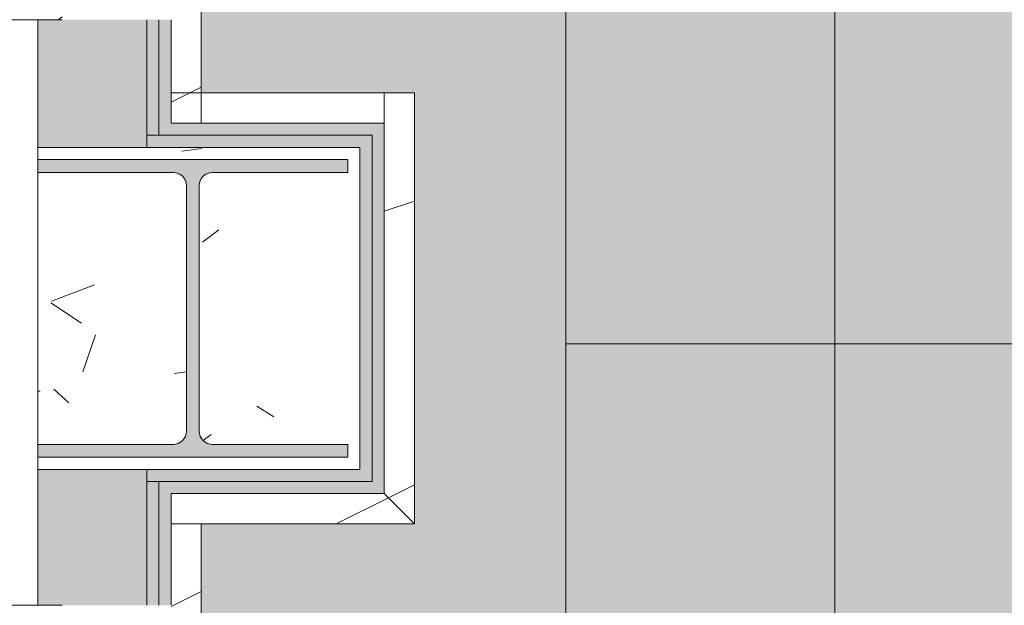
# Model space of a CAD drawing. Header units: millimetres. Extents: x 5980700 to 6194397, y -12939 to 2351883.
# Tile 7 of 124: x 6023878 to 6024691, y -5262 to -4778. Entities that reach past the tile are written whole.
import ezdxf

# ---------------------------------------------------------------- set-up
doc = ezdxf.new("R2010")
doc.units = ezdxf.units.MM
for name, color, linetype, lineweight in [('A-FLOR', 192, 'Continuous', 18), ('A-FLOR-PATT', 8, 'Continuous', 18), ('A-GLAZ', 151, 'Continuous', 9), ('A-GLAZ-SILL', 1, 'Continuous', 9), ('A-WALL', 113, 'Continuous', 18), ('A-WALL-PATT', 111, 'Continuous', 25), ('S-COLS', 52, 'Continuous', 9)]:
    doc.layers.add(name, color=color, linetype=linetype, lineweight=lineweight)
pattern_1 = [(216.87, (166.6, 416.5), (1249.498511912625, 833.0022321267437), [208.25, -1874.25]), (206.565, (416.5, 291.55), (-416.4997849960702, -416.4999353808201), [465.661, -465.661]), (198.435, (416.5, 83.3), (-832.9995359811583, -416.5008561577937), [263.4179999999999, -1053.671])]

# ---------------------------------------------------------------- blocks, each defined once
blk = doc.blocks.new('CC_PEITORIL - PEITORIL-3910252-PLANTA DE CAIMENTO DE PISOS - TÉRREO')
at = {"layer": 'A-GLAZ-SILL', "lineweight": 5}
h = blk.add_hatch(dxfattribs=at)
h.set_pattern_fill('FP_48', color=256, style=0, pattern_type=2)
h.set_pattern_definition([(90, (-6612.079000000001, 16549.116), (-101.6, 406.4), [33.528, -271.272, 33.528, -271.272, -1625.6]), (90, (-6612.079000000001, 16549.116), (-101.6, 406.4), [-609.6, 33.528, -576.072, 33.528, -271.272, -711.2]), (90, (-6612.079000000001, 16549.116), (-101.6, 406.4), [-1524, 33.528, -169.672, 33.528, -474.472]), (210, (-6662.879, 16701.516), (-301.1527240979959, -291.1881810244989), [33.528, -271.272, 33.528, -1896.872]), (210, (-6662.879, 16701.516), (-301.1527240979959, -291.1881810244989), [-338.328, -271.272, 33.528, -576.072, -1016]), (210, (-6662.879, 16701.516), (-301.1527240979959, -291.1881810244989), [-1219.2, 33.528, -271.272, 33.528, -677.672]), (210, (-6662.879, 16701.516), (-301.1527240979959, -291.1881810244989), [-1557.528, -169.672, 33.528, -474.472]), (329.9999999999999, (-6866.079000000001, 16752.316), (402.7527240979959, -115.211818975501), [33.528, -271.272, 33.528, -1896.872]), (329.9999999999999, (-6866.079000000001, 16752.316), (402.7527240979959, -115.211818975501), [-338.328, -271.272, 33.528, -576.072, -1016]), (329.9999999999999, (-6866.079000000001, 16752.316), (402.7527240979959, -115.211818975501), [-1219.2, 33.528, -271.272, 33.528, -677.672]), (329.9999999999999, (-6866.079000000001, 16752.316), (402.7527240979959, -115.211818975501), [-1557.528, -169.672, 33.528, -474.472])])
h.paths.add_polyline_path([(1374.999999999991, -100.9916647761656), (1374.999999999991, -77.50000000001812), (1349.999999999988, -77.5000000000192), (1349.999999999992, -12.50000000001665), (-1349.999999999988, -12.50000000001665), (-1349.999999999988, -77.50000000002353), (-1374.999999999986, -77.50000000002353), (-1374.999999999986, -100.991664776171), (1349.999999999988, -100.9916647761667)])
h = blk.add_hatch(dxfattribs=at)
h.set_pattern_fill('FP_49', color=256, style=0, pattern_type=2)
h.set_pattern_definition([(306.87, (-8199.579, 17184.116), (-3175.008507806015, 4762.494328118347), [793.75, -7143.75]), (296.565, (-7723.329000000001, 18136.616), (1587.499067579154, -1587.501456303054), [1774.879, -1774.879]), (288.435, (-6929.579000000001, 18136.616), (1587.50290376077, -3174.997452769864), [1004.024, -4016.092])])
h.paths.add_polyline_path([(1374.999999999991, -100.9916647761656), (1374.999999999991, -77.50000000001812), (1349.999999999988, -77.5000000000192), (1349.999999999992, -12.50000000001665), (-1349.999999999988, -12.50000000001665), (-1349.999999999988, -77.50000000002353), (-1374.999999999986, -77.50000000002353), (-1374.999999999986, -100.991664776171), (1349.999999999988, -100.9916647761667)])
blk = doc.blocks.new('CC_PEITORIL - PEITORIL-3910250-PLANTA DE CAIMENTO DE PISOS - TÉRREO')
at = {"layer": 'A-GLAZ-SILL', "lineweight": 5}
h = blk.add_hatch(dxfattribs=at)
h.set_pattern_fill('FP_51', color=256, style=0, pattern_type=2)
h.set_pattern_definition([(270, (3428.341, -16549.116), (101.6, -406.4), [33.528, -271.272, 33.528, -1896.872]), (270, (3428.341, -16549.116), (101.6, -406.4), [-338.328, -271.272, 33.528, -576.072, -1016]), (270, (3428.341, -16549.116), (101.6, -406.4), [-1219.2, 33.528, -271.272, 33.528, -677.672]), (270, (3428.341, -16549.116), (101.6, -406.4), [-1557.528, -169.672, 33.528, -474.472]), (29.99999999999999, (3479.141, -16701.516), (301.1527240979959, 291.1881810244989), [33.528, -271.272, 33.528, -271.272, -1625.6]), (29.99999999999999, (3479.141, -16701.516), (301.1527240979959, 291.1881810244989), [-609.6, 33.528, -576.072, 33.528, -271.272, -711.2]), (29.99999999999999, (3479.141, -16701.516), (301.1527240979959, 291.1881810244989), [-1524, 33.528, -169.672, 33.528, -474.472]), (150, (3682.341, -16752.316), (-402.7527240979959, 115.211818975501), [33.528, -271.272, 33.528, -1896.872]), (150, (3682.341, -16752.316), (-402.7527240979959, 115.211818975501), [-338.328, -271.272, 33.528, -576.072, -1016]), (150, (3682.341, -16752.316), (-402.7527240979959, 115.211818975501), [-1219.2, 33.528, -271.272, 33.528, -677.672]), (150, (3682.341, -16752.316), (-402.7527240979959, 115.211818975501), [-1557.528, -169.672, 33.528, -474.472])])
h.paths.add_polyline_path([(-1374.999999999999, 77.50000000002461), (-1350.000000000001, 77.50000000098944), (-1350.000000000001, 12.5000000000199), (1349.999999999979, 12.50000000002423), (1349.999999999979, 77.5000000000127), (1374.999999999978, 77.5000000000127), (1374.999999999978, 100.9916647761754), (-1374.999999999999, 100.991664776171)])
h = blk.add_hatch(dxfattribs=at)
h.set_pattern_fill('FP_52', color=256, style=0, pattern_type=2)
h.set_pattern_definition([(126.87, (5015.840999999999, -17184.116), (3175.008507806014, -4762.494328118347), [793.75, -7143.75]), (116.565, (4539.590999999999, -18136.616), (-1587.499067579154, 1587.501456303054), [1774.879, -1774.879]), (108.435, (3745.841, -18136.616), (-1587.502903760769, 3174.997452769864), [1004.024, -4016.092])])
h.paths.add_polyline_path([(-1374.999999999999, 77.50000000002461), (-1350.000000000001, 77.50000000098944), (-1350.000000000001, 12.5000000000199), (1349.999999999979, 12.50000000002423), (1349.999999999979, 77.5000000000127), (1374.999999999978, 77.5000000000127), (1374.999999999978, 100.9916647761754), (-1374.999999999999, 100.991664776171)])
blk = doc.blocks.new('_ARQPWR_Pilar perfil I - _TP01-V75-PLANTA DE CAIMENTO DE PISOS - TÉRREO')
at = {"layer": 'S-COLS', "lineweight": 5}
h = blk.add_hatch(color=256, dxfattribs=at)
h.paths.add_polyline_path([(-16.05000000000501, -112.2999999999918), (-16.04583271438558, -112.299467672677), (-5.346365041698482, -112.2999999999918)])
h.paths.add_polyline_path([(5.349999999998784, -122.9999999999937), (127.9999999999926, -122.9999999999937), (127.9999999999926, -112.2999999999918), (16.04999999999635, -112.2999999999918), (8.483957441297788, -109.1660425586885), (5.349999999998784, -101.5999999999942), (5.349999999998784, 101.6000000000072), (8.483957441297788, 109.1660425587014), (16.05000000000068, 112.3000000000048), (127.9999999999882, 112.3000000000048), (127.9999999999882, 123.0000000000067), (-128.0000000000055, 122.5007888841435), (-127.9963650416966, 112.3000000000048), (-16.04379473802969, 112.2974296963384), (-8.480322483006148, 109.1572669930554), (-5.350000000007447, 101.6000000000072), (-5.352570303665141, -101.6062052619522), (-8.483957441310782, -109.1660425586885), (-16.05000000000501, -112.2999999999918), (-128.0000000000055, -112.3075216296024), (-127.9661199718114, -122.9999999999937), (-5.346365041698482, -122.9999999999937)])
at = {"layer": 'S-COLS', "color": 90, "lineweight": 5}
for p, q in [((127.9999999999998, 123.0000000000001), (-128.0000000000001, 123.0000000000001)), ((-128.0000000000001, 123.0000000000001), (-128.0000000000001, 112.3000000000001)), ((127.9999999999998, 112.3000000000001), (127.9999999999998, 123.0000000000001)), ((-128.0000000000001, 112.3000000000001), (-16.05000000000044, 112.3000000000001)), ((16.04999999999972, 112.3000000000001), (127.9999999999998, 112.3000000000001)), ((-5.350000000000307, 101.6000000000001), (-5.350000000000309, -101.5999999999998)), ((5.349999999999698, -101.6), (5.349999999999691, 101.6)), ((-16.05000000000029, -112.3), (-128.0000000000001, -112.3)), ((-128.0000000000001, -112.3), (-128.0000000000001, -123)), ((127.9999999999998, -112.3), (16.04999999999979, -112.3)), ((127.9999999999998, -123), (127.9999999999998, -112.3)), ((-128.0000000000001, -123), (127.9999999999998, -123))]:
    blk.add_line(p, q, dxfattribs=at)
for centre, radius, start, end in [((-16.05000000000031, 101.6000000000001), 10.70000000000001, 3.307776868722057e-13, 90.00000000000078), ((16.04999999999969, 101.6000000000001), 10.69999999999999, 90.00000000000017, 180.0000000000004), ((-16.05000000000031, -101.6), 10.7, 270, 7.887775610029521e-13), ((16.04999999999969, -101.6), 10.70000000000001, 180.0000000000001, 270.0000000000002)]:
    blk.add_arc(centre, radius, start, end, dxfattribs=at)
blk = doc.blocks.new('FX-PNC-PILAR-TP2 - FX-PNC-PILAR-TP01-4296264-PLANTA DE CAIMENTO DE PISOS - TÉRREO')
at = {"layer": 'A-WALL-PATT', "lineweight": 5}
h = blk.add_hatch(dxfattribs=at)
h.set_pattern_fill('FP_108', color=135, style=0, pattern_type=2)
h.set_pattern_definition([(49.99999999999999, (2e-05, -3e-05), (364.3679291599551, -31.87829433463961), [38.1, -419.1]), (355, (2e-05, -3e-05), (-70.48585119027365, 382.1133031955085), [30.48, -335.28]), (100.451, (30.364, -2.657), (293.8850033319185, 350.2333756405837), [32.38, -356.18]), (46.184, (2e-05, 101.6), (542.1584806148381, -84.08582678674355), [57.15, -628.65]), (96.636, (45.18, 94.59299999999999), (474.8048986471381, 494.8554198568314), [48.57, -534.27]), (351.184, (2e-05, 101.6), (474.8101998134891, 494.8500824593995), [45.72, -502.92]), (21, (50.8, 76.2), (303.2284677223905, -204.530461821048), [38.1, -419.1]), (326, (50.8, 76.2), (123.6038908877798, 368.3760440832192), [30.48, -335.28]), (71.45100000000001, (76.069, 59.15600000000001), (426.8341253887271, 163.8427355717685), [32.38, -356.18]), (37.50000000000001, (2e-05, -3e-05), (6.176645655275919, 169.1101515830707), [16.764, -314.452, 16.764, -323.596, -336.55]), (37.50000000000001, (2e-05, -3e-05), (6.176645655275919, 169.1101515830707), [-671.576, 16.764, -319.786]), (7.499999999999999, (2e-05, -3e-05), (133.63887623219, 200.3614940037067), [16.764, -177.292, 16.764, -306.832, -128.27]), (7.499999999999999, (2e-05, -3e-05), (133.63887623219, 200.3614940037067), [-517.6519999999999, 16.764, -111.506]), (327.5, (-113.284, -3e-05), (271.1818188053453, -11.45836264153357), [16.764, -110.236, 16.764, -379.476, -525.78]), (327.5, (-113.284, -3e-05), (271.1818188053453, -11.45836264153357), [-523.24, 16.764, -509.016]), (317.5, (-164.084, -3e-05), (296.2585102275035, 50.85284694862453), [16.764, -148.336, 16.764, -246.38, -373.38]), (317.5, (-164.084, -3e-05), (296.2585102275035, 50.85284694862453), [-428.244, 16.764, -356.616])])
h.paths.add_polyline_path([(-16460.28390427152, -5149.841821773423), (-16315.61664668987, -5149.841821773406), (-16315.61664668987, -4883.841821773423), (-16581.61301173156, -4883.85187407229), (-16581.61301173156, -4893.841821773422), (-16325.61664668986, -4893.841821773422), (-16325.61664668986, -4904.541821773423), (-16437.56664668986, -4904.541821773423), (-16445.13268924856, -4907.675779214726), (-16448.26664668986, -4915.241821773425), (-16447.61758285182, -5120.008800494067), (-16445.13268924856, -5126.007864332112), (-16437.56664668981, -5129.141821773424), (-16325.61664668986, -5129.141821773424), (-16325.61664668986, -5139.841821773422), (-16581.61301173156, -5139.841821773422), (-16581.61301173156, -5149.841821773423), (-16462.25351644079, -5149.841821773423)])
h.paths.add_polyline_path([(-16543.6148292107, -5129.141821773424), (-16469.6604414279, -5129.139251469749), (-16462.10060413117, -5126.007864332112), (-16458.96664668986, -5118.441821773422), (-16459.61571052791, -4913.674843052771), (-16462.10060413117, -4907.675779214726), (-16471.6158701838, -4904.541821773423), (-16581.61301173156, -4904.541821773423), (-16581.61301173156, -5129.141821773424), (-16578.98983725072, -5129.141821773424)])
at = {"layer": 'A-WALL', "color": 130, "lineweight": 9}
for p, q in [((-16447.29821606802, -4883.841821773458), (-16581.61301173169, -4883.841821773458)), ((-16581.61301173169, -4883.841821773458), (-16581.61301173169, -4893.841821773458)), ((-16315.61664668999, -4883.841821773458), (-16447.29821606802, -4883.841821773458)), ((-16315.61664668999, -5149.841821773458), (-16315.61664668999, -4883.841821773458)), ((-16581.61301173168, -4904.541821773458), (-16581.61301173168, -5129.141821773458)), ((-16581.61301173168, -5139.841821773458), (-16581.61301173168, -5149.841821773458)), ((-16581.61301173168, -5149.841821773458), (-16460.28390427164, -5149.841821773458)), ((-16460.28390427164, -5149.841821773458), (-16315.61664668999, -5149.841821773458))]:
    blk.add_line(p, q, dxfattribs=at)
blk = doc.blocks.new('BE-PMSa-MOD-ARQ-CONEXAODOFUTURO-EX-000-R_rvt-1-PLANTA DE CAIMENTO DE PISOS - TÉRREO')
at = {"layer": 'A-FLOR-PATT', "lineweight": 5}
h = blk.add_hatch(dxfattribs=at)
h.set_pattern_fill('FP_109', color=133, style=0, pattern_type=2)
h.set_pattern_definition([(49.99999999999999, (0, 0), (182.184668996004, -15.93908553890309), [19.05, -209.55]), (355, (0, 0), (-35.24242749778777, 191.0566080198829), [15.24, -167.64]), (100.451, (15.182, -1.328), (146.9425016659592, 175.1166878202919), [16.19, -178.09]), (46.184, (0, 50.8), (271.0788941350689, -42.04327417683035), [28.575, -314.325]), (96.636, (22.59, 47.297), (237.4025071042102, 247.4272132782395), [24.285, -267.135]), (351.184, (0, 50.8), (237.404605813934, 247.4251178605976), [22.86, -251.46]), (21, (25.4, 38.1), (151.6148798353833, -102.2655185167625), [19.05, -209.55]), (326, (25.4, 38.1), (61.80235996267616, 184.1877424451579), [15.24, -167.64]), (71.45100000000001, (38.035, 29.578), (213.4170626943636, 81.92136778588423), [16.19, -178.09]), (37.50000000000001, (0, 0), (3.08832282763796, 84.55507579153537), [8.382, -157.226, 8.382, -161.798, -168.275]), (37.50000000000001, (0, 0), (3.08832282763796, 84.55507579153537), [-335.788, 8.382, -159.893]), (7.499999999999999, (0, 0), (66.81943811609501, 100.1807470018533), [8.382, -88.646, 8.382, -153.416, -64.135]), (7.499999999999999, (0, 0), (66.81943811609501, 100.1807470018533), [-258.826, 8.382, -55.753]), (327.5, (-56.642, 0), (135.5904877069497, -5.7289126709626), [8.382, -55.118, 8.382, -189.738, -262.89]), (327.5, (-56.642, 0), (135.5904877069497, -5.7289126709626), [-261.62, 8.382, -254.508]), (317.5, (-82.042, 0), (148.1288864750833, 25.42676126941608), [8.382, -74.168, 8.382, -123.19, -186.69]), (317.5, (-82.042, 0), (148.1288864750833, 25.42676126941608), [-214.122, 8.382, -178.308])])
h.paths.add_polyline_path([(-4441.627696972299, -8177.825683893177), (-4441.627696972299, -8167.82568389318), (-4451.627696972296, -8167.82568389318), (-4451.627696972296, -8177.825683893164)])
h.paths.add_polyline_path([(20075.50989163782, -8167.825683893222), (20089.3868260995, -8167.825683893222), (20089.38682609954, -5194.841794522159), (19913.38333741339, -5194.841794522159), (19913.38333741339, -4838.84179452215), (20089.38682609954, -4838.841794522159), (20089.38682609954, -2003.841794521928), (19923.3833374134, -2003.841794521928), (19923.38333741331, -1915.841005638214), (15956.88333741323, -1915.841005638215), (15956.88333741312, -2008.841794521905), (15620.88333741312, -2008.841794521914), (15620.88333741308, -1915.841005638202), (12301.88333741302, -1915.841005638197), (12301.88333741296, -2008.841794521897), (11965.88333741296, -2008.84179452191), (11965.88333741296, -1915.841005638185), (9479.379702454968, -1915.841005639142), (9479.379702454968, -1900.841005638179), (8579.379702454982, -1900.841005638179), (8579.379702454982, -2050.841005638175), (11830.88333741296, -2050.841005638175), (11830.88333741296, -2143.841794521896), (12436.88333741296, -2143.841794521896), (12436.88333741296, -2050.84100563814), (15485.88333741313, -2050.841005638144), (15485.88333741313, -2143.841794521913), (16091.88333741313, -2143.841794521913), (16091.88333741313, -2050.841005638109), (19788.3833374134, -2050.841005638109), (19788.3833374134, -2138.841794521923), (19964.38682609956, -2138.841794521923), (19964.38682609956, -4713.841794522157), (19788.3833374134, -4713.841794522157), (19788.3833374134, -5319.841794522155), (19964.38682609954, -5319.841794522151), (19964.38682609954, -8042.825683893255), (8511.785154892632, -8042.825683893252), (8511.785154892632, -4063.84179452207), (8559.379702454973, -4063.841794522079), (8559.379702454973, -3457.84179452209), (8511.785154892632, -3457.84179452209), (8511.785154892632, -2770.84100563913), (8500.374635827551, -2770.84100563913), (8500.374635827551, -2640.841005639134), (8511.785154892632, -2640.841005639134), (8511.785154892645, -2138.841794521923), (8549.379702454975, -2138.826511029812), (8549.379702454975, -1900.841005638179), (8539.379702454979, -1900.841005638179), (8539.379702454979, -1915.841005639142), (8424.379702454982, -1915.841005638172), (8424.379702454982, -2003.841794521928), (8386.785154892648, -2003.841794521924), (8386.785154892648, -3582.841794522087), (8434.379702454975, -3582.841794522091), (8434.379702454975, -3938.841794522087), (8386.78515489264, -3938.841794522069), (8386.78515489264, -8167.825683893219), (19983.39944753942, -8167.825683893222)])
h.paths.add_polyline_path([(-4451.627696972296, -8167.82568389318), (-4451.627696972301, -1915.841005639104), (-4556.62769697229, -1915.841005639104), (-4556.62769697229, -1900.841005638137), (-4566.627696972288, -1900.841005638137), (-4566.627696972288, -2740.841005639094), (-4556.627696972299, -2740.841005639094), (-4556.627696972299, -2751.841005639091), (-4536.622630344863, -2751.841005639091), (-4536.622630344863, -2640.841005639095), (-4517.622630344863, -2640.841005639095), (-4517.622630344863, -2770.841005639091), (-4556.627696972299, -2770.841005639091), (-4556.627696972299, -2780.841005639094), (-4566.627696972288, -2780.841005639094), (-4566.627696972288, -2820.841005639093), (-4576.627696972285, -2820.841005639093), (-4576.627696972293, -8042.825683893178), (-16321.61588607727, -8042.825683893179), (-16321.61588608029, -5319.841794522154), (-16145.61666258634, -5319.841794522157), (-16145.61666258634, -4713.841794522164), (-16321.61588608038, -4713.841794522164), (-16321.61588608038, -2138.841794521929), (-16145.61666258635, -2138.841794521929), (-16145.61666258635, -2050.841005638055), (-12201.61666258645, -2050.841005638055), (-12201.61666258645, -2138.841794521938), (-11585.61666258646, -2138.841794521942), (-11585.61666258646, -2050.841005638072), (-8474.116662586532, -2050.841005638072), (-8474.116662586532, -2138.841794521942), (-7858.116662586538, -2138.841794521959), (-7858.116662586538, -2050.841005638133), (-4596.627696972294, -2049.966749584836), (-4596.627696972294, -1900.841005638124), (-5496.627696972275, -1900.841005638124), (-5496.627696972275, -1915.841005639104), (-7993.116662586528, -1915.841005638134), (-7993.116662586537, -2003.841794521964), (-8339.116662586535, -2003.841794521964), (-8339.116662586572, -1915.841005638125), (-11720.6166625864, -1915.841005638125), (-11720.61666258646, -2003.841794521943), (-12066.61666258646, -2003.841794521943), (-12066.61666258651, -1915.841005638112), (-16280.61666258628, -1915.841005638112), (-16280.61666258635, -2003.84179452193), (-16446.61588608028, -2003.84179452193), (-16446.61588608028, -4838.841794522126), (-16270.61666258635, -4838.841794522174), (-16270.61666258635, -5194.841794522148), (-16446.61588608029, -5194.841794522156), (-16446.61588608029, -8167.825683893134), (-4512.987072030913, -8167.825683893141)])
h.paths.add_polyline_path([(-6183.614845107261, -327.1176804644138), (-6183.612822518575, -327.1195872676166), (-6151.433903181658, -327.1195872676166)])
h.paths.add_polyline_path([(-6183.614845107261, -1157.117680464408), (-6183.612822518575, -1157.119587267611), (-6174.673446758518, -1157.119587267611)])
h.paths.add_polyline_path([(9914.343509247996, -1770.841005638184), (10006.38515489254, -1770.841005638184), (10006.38515489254, -14.61798700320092), (9529.379702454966, -14.61798700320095), (9529.379702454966, -29.61798700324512), (9479.379702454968, -29.61798700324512), (9479.379702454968, -14.61798700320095), (8539.379702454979, -14.617987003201), (8539.379702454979, -29.61798700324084), (8489.37970245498, -28.80444696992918), (8489.37970245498, -14.617987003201), (-2271.114845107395, -14.6179870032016), (-2271.114845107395, -29.61036006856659), (-2321.114845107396, -29.61036006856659), (-2321.114845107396, -14.6179870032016), (-3061.11484510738, -14.61798700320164), (-3061.11484510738, -29.6103600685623), (-3111.114845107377, -29.61036006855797), (-3111.114845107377, -14.61798700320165), (-3280.616662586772, -14.61798700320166), (-3280.616662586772, -29.61036006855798), (-3330.616662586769, -29.61036006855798), (-3330.616662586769, -14.61798700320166), (-4070.616662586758, -14.6179870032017), (-4070.616662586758, -29.61036006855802), (-4120.616662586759, -29.61036006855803), (-4120.616662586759, -14.6179870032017), (-4506.627696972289, -14.61798700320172), (-4506.627696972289, -29.61036006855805), (-4556.62769697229, -29.61036006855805), (-4556.62769697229, -14.61798700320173), (-5496.627696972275, -14.61798700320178), (-5496.627696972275, -29.61036006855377), (-5546.627696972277, -29.61036006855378), (-5546.627696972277, -14.61798700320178), (-6183.614845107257, -14.61798700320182), (-6183.614845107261, -1770.841005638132), (-5546.627696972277, -1770.841005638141), (-5546.627696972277, -1755.841005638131), (-5496.627696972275, -1755.841005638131), (-5496.627696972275, -1770.841005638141), (-4556.62769697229, -1770.841005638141), (-4556.62769697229, -1755.841005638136), (-4506.627696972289, -1755.841005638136), (-4506.627696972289, -1770.841005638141), (-4436.616662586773, -1770.841005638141), (-4436.616662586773, -1682.841794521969), (-4120.616662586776, -1682.841794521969), (-4120.616662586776, -1770.841005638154), (-1313.614873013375, -1770.841005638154), (-1313.614873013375, -1755.841005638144), (-1243.614873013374, -1755.841005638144), (-1243.614873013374, -1770.841005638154), (-403.6148730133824, -1770.841005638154), (-403.6148730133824, -1755.841005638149), (-333.6148730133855, -1755.841005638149), (-333.6148730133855, -1770.841005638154), (748.3833374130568, -1770.841005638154), (748.3833374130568, -1755.841005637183), (818.3833374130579, -1755.841005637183), (818.3833374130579, -1770.841005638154), (1678.38333741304, -1770.841005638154), (1678.38333741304, -1620.841005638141), (-3970.61666258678, -1620.841005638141), (-3970.61666258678, -1532.841794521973), (-4586.616662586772, -1532.841794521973), (-4586.616662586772, -1620.841005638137), (-6033.61484510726, -1620.841005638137), (-6033.61484510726, -164.6179870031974), (9856.385154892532, -164.6179870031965), (9856.385154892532, -1620.841005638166), (8559.379702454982, -1620.841005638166), (8559.379702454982, -1532.841794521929), (7943.379702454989, -1532.841794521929), (7943.379702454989, -1620.841005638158), (2294.383337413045, -1620.970226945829), (2294.383337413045, -1770.841005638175), (3154.383337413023, -1770.841005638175), (3154.383337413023, -1755.841005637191), (3224.383337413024, -1755.841005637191), (3224.383337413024, -1770.841005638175), (4236.385126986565, -1770.841005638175), (4236.385126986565, -1755.841005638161), (4306.385126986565, -1755.841005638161), (4306.385126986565, -1770.841005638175), (5146.385126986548, -1770.841005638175), (5146.385126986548, -1755.841005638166), (5216.38512698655, -1755.841005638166), (5216.38512698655, -1770.841005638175), (8093.379702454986, -1770.841005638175), (8093.379702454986, -1682.841794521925), (8409.379702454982, -1682.841794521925), (8409.379702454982, -1770.841005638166), (8489.37970245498, -1770.841005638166), (8489.37970245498, -1755.841005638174), (8539.379702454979, -1755.841005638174), (8539.379702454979, -1770.841005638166), (9479.379702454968, -1770.841005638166), (9479.379702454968, -1755.841005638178), (9529.379702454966, -1755.841005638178), (9529.379702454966, -1770.841005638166), (9856.385154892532, -1770.841005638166)])
h.paths.add_polyline_path([(2264.383337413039, -1770.841005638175), (2264.383337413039, -1527.841794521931), (1708.383337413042, -1527.841794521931), (1708.383337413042, -1770.841005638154), (1718.38333741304, -1770.841005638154), (1718.38333741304, -1755.841005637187), (1788.383337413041, -1755.841005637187), (1788.383337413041, -1770.841005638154), (1833.383337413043, -1770.841005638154), (1833.383337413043, -1677.841794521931), (2139.383337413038, -1677.841794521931), (2139.383337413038, -1770.841005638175), (2184.38333741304, -1770.841005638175), (2184.38333741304, -1755.841005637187), (2254.383337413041, -1755.841005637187), (2254.383337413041, -1770.841005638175), (2259.025241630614, -1770.841005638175)])
h.paths.add_polyline_path([(16686.35582290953, -1755.841005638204), (19923.38333741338, -1755.841005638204), (19923.3833374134, -1667.841794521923), (20089.38682609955, -1667.841794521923), (20089.38682609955, 1166.15820547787), (19913.38333741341, 1166.158205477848), (19913.38333741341, 1522.158205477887), (20089.38682609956, 1522.158205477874), (20089.38682609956, 4296.158205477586), (19913.3833374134, 4296.158205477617), (19913.38333741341, 4461.658994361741), (15971.88333741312, 4461.658994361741), (15971.88333741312, 4296.158205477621), (15605.88333741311, 4296.158205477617), (15605.88333741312, 4461.658994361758), (12316.88333741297, 4461.658994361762), (12316.88333741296, 4296.158205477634), (11950.88333741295, 4296.158205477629), (11950.88333741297, 4461.658994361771), (8424.379702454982, 4461.658994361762), (8424.379702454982, 140.3820129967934), (8489.37970245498, 140.3820129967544), (8489.37970245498, 130.3820129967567), (8539.379702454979, 130.382012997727), (8539.379702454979, 115.3820129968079), (8549.379702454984, 115.3820129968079), (8549.379702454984, 955.3820129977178), (8539.379702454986, 955.3820129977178), (8539.379702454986, 966.3820129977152), (8519.374635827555, 966.382012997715), (8519.374635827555, 855.3820129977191), (8500.374635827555, 855.3820129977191), (8500.374635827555, 985.382012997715), (8539.379702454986, 985.3820129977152), (8539.379702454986, 995.3820129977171), (8549.379702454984, 995.3820129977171), (8549.379702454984, 4336.658994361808), (11825.88333741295, 4336.658994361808), (11825.88333741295, 4171.158205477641), (12441.88333741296, 4171.158205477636), (12441.88333741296, 4336.658994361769), (15480.88333741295, 4336.658994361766), (15480.88333741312, 4171.158205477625), (16096.88333741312, 4171.15820547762), (16097.48518693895, 4336.658994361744), (19788.3833374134, 4336.658994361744), (19788.38333741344, 4171.158205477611), (19964.38682609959, 4171.158205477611), (19964.38682609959, 1647.158205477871), (19788.38333741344, 1647.158205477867), (19788.38333741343, 1041.158205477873), (19964.38682609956, 1041.158205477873), (19964.38682609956, -1532.841794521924), (19788.38333741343, -1532.841794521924), (19788.38333741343, -1620.841005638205), (16091.88333741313, -1620.841005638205), (16091.88333741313, -1527.84179452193), (15485.88333741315, -1527.841794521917), (15485.88333741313, -1620.841005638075), (12436.88333741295, -1620.841005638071), (12436.88333741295, -1527.841794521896), (11830.88333741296, -1527.841794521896), (11830.88333741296, -1620.841005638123), (10286.38515489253, -1620.841005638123), (10286.38515489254, 265.3820129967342), (8579.379702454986, 265.3820129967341), (8579.379702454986, 115.3820129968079), (9479.379702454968, 115.3820129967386), (9479.379702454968, 130.3820129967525), (9509.37970245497, 130.3820129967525), (9509.37970245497, 140.3820129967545), (10161.38515489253, 140.3820129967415), (10161.38515489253, -1755.841005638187), (11965.88333741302, -1755.841005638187), (11965.88333741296, -1662.841794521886), (12301.88333741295, -1662.84179452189), (12301.88333741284, -1755.841005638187), (15620.88333741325, -1755.841005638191), (15620.88333741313, -1662.841794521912), (15956.88333741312, -1662.841794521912), (15956.88333741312, -1755.841005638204), (16417.78746090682, -1755.841005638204)])
h.paths.add_polyline_path([(-6868.469615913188, -1755.841005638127), (-6338.614845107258, -1755.841005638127), (-6338.614845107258, 140.3896399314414), (-5546.627696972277, 140.3896399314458), (-5546.627696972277, 130.3896399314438), (-5496.627696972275, 130.389639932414), (-5496.627696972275, 115.3896399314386), (-4596.627696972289, 115.3896399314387), (-4596.627696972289, 265.3896399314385), (-6463.614845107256, 265.3896399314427), (-6463.614845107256, -1620.841005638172), (-7858.116662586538, -1620.841005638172), (-7858.116662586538, -1532.841794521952), (-8474.116662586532, -1532.841794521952), (-8474.116662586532, -1620.84100563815), (-11585.61666258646, -1620.84100563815), (-11585.61666258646, -1532.841794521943), (-12201.61666258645, -1532.841794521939), (-12201.61666258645, -1620.841005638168), (-16145.61666258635, -1620.841005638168), (-16145.61666258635, -1532.841794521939), (-16321.61588608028, -1532.841794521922), (-16321.61588608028, 1041.158205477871), (-16145.61666258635, 1041.158205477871), (-16145.61666258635, 1647.158205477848), (-16321.6158860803, 1647.158205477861), (-16321.6158860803, 4171.158205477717), (-16145.61666258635, 4171.158205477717), (-16145.61666258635, 4337.158913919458), (-12201.61666258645, 4337.158913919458), (-12201.61666258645, 4171.158205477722), (-11585.61666258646, 4171.158205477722), (-11585.61666258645, 4337.158913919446), (-8474.116662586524, 4337.158913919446), (-8474.116662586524, 4171.158205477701), (-7858.116662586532, 4171.158205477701), (-7858.116662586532, 4337.158913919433), (-4576.627696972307, 4337.158913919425), (-4576.627696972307, 1035.389639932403), (-4566.627696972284, 1035.389639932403), (-4566.627696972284, 995.3896399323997), (-4556.62769697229, 995.3896399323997), (-4556.62769697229, 985.3896399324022), (-4517.622630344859, 985.3896399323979), (-4517.622630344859, 855.389639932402), (-4536.622630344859, 855.389639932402), (-4536.622630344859, 966.3896399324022), (-4556.62769697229, 966.3896399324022), (-4556.62769697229, 955.3896399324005), (-4566.627696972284, 955.3896399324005), (-4566.627696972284, 115.3896399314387), (-4556.62769697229, 115.3896399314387), (-4556.62769697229, 130.3896399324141), (-4506.627696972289, 130.3896399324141), (-4506.627696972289, 140.3896399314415), (-4451.627696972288, 140.3896399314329), (-4451.711295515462, 4461.658994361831), (-7983.116662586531, 4461.65899436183), (-7983.116662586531, 4296.158205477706), (-8349.116662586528, 4296.158205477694), (-8349.200261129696, 4461.658994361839), (-11710.61666258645, 4461.658994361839), (-11710.61666258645, 4296.158205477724), (-12076.61666258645, 4296.158205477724), (-12076.7002611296, 4461.658994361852), (-16280.61666258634, 4461.658994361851), (-16280.61666258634, 4306.158205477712), (-16446.61588608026, 4306.158205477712), (-16446.61588608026, 1512.158205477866), (-16280.61666258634, 1512.158205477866), (-16280.61666258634, 1497.158205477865), (-16270.61666258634, 1497.158205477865), (-16270.61666258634, 1166.158205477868), (-16446.61588608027, 1166.158205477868), (-16446.61588608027, -1667.841794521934), (-16280.61666258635, -1667.841794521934), (-16280.61666258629, -1755.841005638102), (-12066.61666258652, -1755.841005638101), (-12066.61666258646, -1667.841794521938), (-11720.61666258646, -1667.841794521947), (-11720.61666258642, -1755.841005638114), (-8339.116662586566, -1755.841005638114), (-8339.116662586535, -1667.841794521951), (-7993.116662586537, -1667.841794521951), (-7993.116662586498, -1755.841005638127), (-7457.340251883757, -1755.841005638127)])
h.paths.add_polyline_path([(10006.38316409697, -1157.11958726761), (10006.38515489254, -1157.117680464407), (9997.443780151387, -1157.11958726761)])
h.paths.add_polyline_path([(10006.38316409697, -327.1195872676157), (10006.38515489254, -327.1176804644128), (9997.443780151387, -327.1195872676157)])
h.paths.add_polyline_path([(7264.425647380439, 115.3820129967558), (7919.878136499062, 115.3820129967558), (7919.878136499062, 265.3820129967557), (6363.379702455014, 265.3820129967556), (6363.379702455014, 115.3820129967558)])
h.paths.add_polyline_path([(6323.379702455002, 115.3820129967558), (6333.379702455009, 115.3820129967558), (6333.379702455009, 265.3820129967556), (2116.385126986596, 265.3820129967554), (2116.385126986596, 1037.158205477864), (2296.38333741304, 1037.158205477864), (2296.38333741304, 1651.158205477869), (2116.385126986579, 1651.158205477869), (2116.385126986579, 2814.158994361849), (1966.385126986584, 2814.158994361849), (1966.385126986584, 2804.158994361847), (1981.385126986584, 2804.158994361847), (1981.385126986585, 1516.158205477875), (2161.383337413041, 1516.158205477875), (2161.383337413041, 1172.158205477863), (1981.385126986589, 1172.158205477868), (1981.385126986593, 130.382012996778), (6323.379702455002, 130.3820129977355)])
h.paths.add_polyline_path([(7949.878136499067, 115.3820129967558), (7963.379702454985, 115.3820129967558), (7963.379702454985, 130.3820129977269), (8078.379702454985, 130.3820129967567), (8078.379702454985, 296.3913006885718), (8254.379702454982, 296.4037829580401), (8254.379702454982, 1172.158205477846), (8076.38333741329, 1172.158205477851), (8076.38333741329, 1516.158205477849), (8254.379702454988, 1516.158205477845), (8254.379702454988, 4306.158205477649), (8078.383337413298, 4306.158205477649), (8078.383337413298, 4471.658994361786), (7658.883337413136, 4471.658994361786), (7658.883337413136, 4476.658994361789), (7618.883337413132, 4476.658994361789), (7618.883337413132, 4486.658994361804), (2618.883337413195, 4486.658994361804), (2618.883337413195, 4476.658994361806), (2578.8833374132, 4476.658994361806), (2578.8833374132, 4471.658994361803), (2159.383337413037, 4471.658994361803), (2159.383337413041, 4306.158205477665), (1981.385126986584, 4306.158205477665), (1981.385126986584, 3744.158994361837), (1966.385126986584, 3744.158994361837), (1966.385126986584, 2844.158994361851), (2116.385126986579, 2844.158994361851), (2116.385126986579, 4171.158205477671), (2294.38333741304, 4171.158205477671), (2294.38333741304, 4336.658994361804), (7943.383337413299, 4336.658994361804), (7943.383337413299, 4171.158205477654), (8119.379702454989, 4171.158205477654), (8119.379702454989, 1651.158205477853), (7941.383337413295, 1651.158205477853), (7941.383337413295, 1037.158205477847), (8119.379702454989, 1037.158205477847), (8119.379702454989, 431.3942088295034), (7949.878136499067, 431.3817265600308), (7949.878136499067, 130.3820129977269)])
h.paths.add_polyline_path([(1686.385126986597, 115.3820129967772), (1836.385126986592, 115.3820129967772), (1836.385126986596, 2754.15899436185), (1821.385126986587, 2754.15899436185), (1821.385126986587, 2804.158994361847), (1836.385126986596, 2804.158994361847), (1836.385126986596, 3744.158994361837), (1821.385126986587, 3744.158994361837), (1821.385126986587, 3794.158994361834), (1836.385126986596, 3794.158994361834), (1836.385126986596, 3907.158994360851), (1774.885126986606, 3907.158994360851), (1774.885126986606, 3919.658994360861), (1049.885126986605, 3919.658994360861), (1049.885126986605, 3954.658994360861), (1769.885126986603, 3954.658994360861), (1769.885126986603, 3961.658994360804), (386.3851269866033, 3961.658994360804), (386.3851269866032, 4486.658994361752), (-333.6148451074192, 4486.658994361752), (-333.6148451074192, 4407.158913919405), (-318.6148451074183, 4407.158913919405), (-318.6148451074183, 4357.158913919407), (-333.6148451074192, 4357.158913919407), (-333.6148451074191, 3617.158913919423), (-318.6148451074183, 3617.158913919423), (-318.6148451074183, 3567.158913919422), (-333.6148451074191, 3567.158913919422), (-333.6148451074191, 3238.903506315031), (-183.6148451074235, 3238.903506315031), (-183.6148451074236, 4337.158913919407), (236.3851269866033, 4337.158913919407), (236.3851269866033, 3811.658994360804), (1686.385126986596, 3811.658994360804), (1686.385126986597, 265.3820129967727), (444.3857207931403, 265.3820129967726), (444.3857207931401, 2287.15820547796), (81.29247742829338, 2287.15820547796), (81.2924774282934, 2137.15820547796), (294.3857207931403, 2137.15820547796), (294.3857207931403, 1698.268829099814), (304.3857207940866, 1698.268829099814), (304.3857207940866, 1648.268829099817), (294.3857207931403, 1648.268829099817), (295.5425980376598, 308.2688290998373), (304.385720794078, 308.2688290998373), (304.385720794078, 258.2688290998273), (294.3857207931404, 258.2688290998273), (294.3857207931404, 115.3820129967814), (1680.297920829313, 115.3820129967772)])
h.paths.add_polyline_path([(-2016.707522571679, 1971.140541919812), (-1743.707740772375, 1971.14801826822), (-1743.707740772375, 2121.140541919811), (-1993.707304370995, 2121.140541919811), (-1993.707304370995, 1971.148018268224), (-2018.707522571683, 1971.148018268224), (-2018.707522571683, 2121.140541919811), (-2422.616662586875, 2121.140541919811), (-2422.616662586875, 2245.558205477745), (-3006.114845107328, 2245.558205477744), (-3006.114845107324, 3007.158913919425), (-2018.707522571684, 3007.158913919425), (-2018.707522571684, 3238.903506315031), (-3156.114845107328, 3238.903506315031), (-3156.114845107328, 1971.140541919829), (-2784.616662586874, 1971.14054191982), (-2784.616662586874, 2095.558205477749), (-2572.616662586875, 2095.558205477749), (-2572.616662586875, 1971.140541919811), (-2018.707522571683, 1971.140541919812)])
h.paths.add_polyline_path([(-1993.707304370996, 3007.158913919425), (-1743.707740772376, 3007.158913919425), (-1743.707740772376, 3238.903506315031), (-1993.707304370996, 3238.903506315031), (-1993.707304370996, 3094.949362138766)])
h.paths.add_polyline_path([(1801.885126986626, 3919.658994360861), (1836.385126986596, 3919.658994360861), (1836.385126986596, 3961.658994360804), (1801.885126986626, 3961.658994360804), (1801.885126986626, 3927.158994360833)])
h = blk.add_hatch(dxfattribs=at)
h.set_pattern_fill('FP_97', color=71, style=0, pattern_type=2)
h.set_pattern_definition([(49.99999999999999, (0, 0), (364.3679291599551, -31.87829433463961), [38.1, -419.1]), (355, (0, 0), (-70.48585119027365, 382.1133031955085), [30.48, -335.28]), (100.451, (30.364, -2.657), (293.8850033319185, 350.2333756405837), [32.38, -356.18]), (46.184, (0, 101.6), (542.1584806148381, -84.08582678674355), [57.15, -628.65]), (96.636, (45.18, 94.59299999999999), (474.8048986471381, 494.8554198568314), [48.57, -534.27]), (351.184, (0, 101.6), (474.8101998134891, 494.8500824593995), [45.72, -502.92]), (21, (50.8, 76.2), (303.2284677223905, -204.530461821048), [38.1, -419.1]), (326, (50.8, 76.2), (123.6038908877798, 368.3760440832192), [30.48, -335.28]), (71.45100000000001, (76.069, 59.15600000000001), (426.8341253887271, 163.8427355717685), [32.38, -356.18]), (37.50000000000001, (0, 0), (6.176645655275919, 169.1101515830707), [16.764, -314.452, 16.764, -323.596, -336.55]), (37.50000000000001, (0, 0), (6.176645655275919, 169.1101515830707), [-671.576, 16.764, -319.786]), (7.499999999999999, (0, 0), (133.63887623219, 200.3614940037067), [16.764, -177.292, 16.764, -306.832, -128.27]), (7.499999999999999, (0, 0), (133.63887623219, 200.3614940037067), [-517.6519999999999, 16.764, -111.506]), (327.5, (-113.284, 0), (271.1818188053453, -11.45836264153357), [16.764, -110.236, 16.764, -379.476, -525.78]), (327.5, (-113.284, 0), (271.1818188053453, -11.45836264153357), [-523.24, 16.764, -509.016]), (317.5, (-164.084, 0), (296.2585102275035, 50.85284694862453), [16.764, -148.336, 16.764, -246.38, -373.38]), (317.5, (-164.084, 0), (296.2585102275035, 50.85284694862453), [-428.244, 16.764, -356.616])])
h.paths.add_polyline_path([(-16321.61588608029, -8042.825683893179), (-4576.627696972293, -8042.825683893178), (-4576.627696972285, -2820.841005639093), (-4596.627696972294, -2820.841005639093), (-4596.627696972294, -2780.841005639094), (-4606.627696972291, -2780.841005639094), (-4606.627696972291, -2770.841005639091), (-4645.632763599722, -2770.841005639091), (-4645.632763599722, -2640.841005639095), (-4626.632763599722, -2640.841005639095), (-4625.627696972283, -2751.841005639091), (-4606.627696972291, -2751.841005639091), (-4606.627696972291, -2740.841005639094), (-4596.627696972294, -2740.841005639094), (-4596.627696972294, -2050.841005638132), (-7858.116662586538, -2050.841005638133), (-7858.116662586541, -2138.841794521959), (-8474.116662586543, -2138.841794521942), (-8474.116662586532, -2050.841005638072), (-11585.61666258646, -2050.841005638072), (-11585.61666258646, -2138.841794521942), (-12201.61666258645, -2138.841794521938), (-12201.61666258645, -2050.841005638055), (-16145.61666258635, -2050.841005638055), (-16145.61666258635, -2138.841794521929), (-16321.61588608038, -2138.841794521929), (-16321.61588608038, -4713.841794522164), (-16145.61666258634, -4713.841794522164), (-16145.61666258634, -5319.841794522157), (-16321.61588608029, -5319.841794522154), (-16321.61588608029, -7951.602939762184)])
h = blk.add_hatch(dxfattribs=at)
h.set_pattern_fill('FP_111', color=133, style=0, pattern_type=2)
h.set_pattern_definition([(0, (-10449.122, -5046.833), (0, 1000), []), (90, (-10449.122, -5046.833), (-1000, 6.123233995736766e-14), [])])
h.paths.add_polyline_path([(-16321.61588608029, -8042.825683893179), (-4576.627696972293, -8042.825683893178), (-4576.627696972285, -2820.841005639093), (-4596.627696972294, -2820.841005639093), (-4596.627696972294, -2780.841005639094), (-4606.627696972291, -2780.841005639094), (-4606.627696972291, -2770.841005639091), (-4645.632763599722, -2770.841005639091), (-4645.632763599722, -2640.841005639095), (-4626.632763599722, -2640.841005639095), (-4625.627696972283, -2751.841005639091), (-4606.627696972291, -2751.841005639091), (-4606.627696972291, -2740.841005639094), (-4596.627696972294, -2740.841005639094), (-4596.627696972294, -2050.841005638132), (-7858.116662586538, -2050.841005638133), (-7858.116662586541, -2138.841794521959), (-8474.116662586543, -2138.841794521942), (-8474.116662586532, -2050.841005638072), (-11585.61666258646, -2050.841005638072), (-11585.61666258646, -2138.841794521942), (-12201.61666258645, -2138.841794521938), (-12201.61666258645, -2050.841005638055), (-16145.61666258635, -2050.841005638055), (-16145.61666258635, -2138.841794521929), (-16321.61588608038, -2138.841794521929), (-16321.61588608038, -4713.841794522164), (-16145.61666258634, -4713.841794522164), (-16145.61666258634, -5319.841794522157), (-16321.61588608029, -5319.841794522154), (-16321.61588608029, -7951.602939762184)])
at = {"layer": 'A-WALL', "lineweight": 5}
h = blk.add_hatch(color=9, dxfattribs=at)
h.paths.add_polyline_path([(-16491.6158860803, -4873.841794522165), (-16481.61588608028, -4872.7306481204), (-16481.61588608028, -4778.341005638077), (-16491.6158860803, -4778.341005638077), (-16491.6158860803, -4872.559736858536)])
h.paths.add_polyline_path([(-16491.6158860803, -2078.341005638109), (-16481.61588608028, -2078.341005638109), (-16481.61588608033, -1978.841794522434), (-16491.6158860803, -1978.841794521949), (-16491.6158860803, -2026.188800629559)])
h = blk.add_hatch(color=50, dxfattribs=at)
h.paths.add_polyline_path([(-16481.61588608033, -4873.841794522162), (-16471.61588608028, -4873.841794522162), (-16471.61588608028, -4778.341005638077), (-16481.61588608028, -4778.341005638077), (-16481.61588608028, -4872.7306481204)])
h.paths.add_polyline_path([(-16481.61588608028, -2078.341005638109), (-16471.61588608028, -2078.341005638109), (-16471.61588608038, -1978.841794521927), (-16481.61588608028, -1979.482823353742), (-16481.61588608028, -2026.188800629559)])
for points in [[(-16315.61666258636, -4873.841794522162), (-16295.61666258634, -4873.841794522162), (-16295.61666258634, -4863.841794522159), (-16471.61588608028, -4863.841794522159), (-16471.61588608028, -4873.841794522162), (-16321.61588608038, -4873.841794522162)], [(-16295.61666258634, -5169.841794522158), (-16295.61666258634, -4873.841794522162), (-16305.61666258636, -4873.841794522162), (-16305.61666258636, -5169.841794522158)], [(-16325.61666258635, -5169.841794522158), (-16305.61666258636, -5169.841794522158), (-16305.61666258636, -5159.841794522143), (-16471.61588608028, -5159.841794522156), (-16471.61588608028, -5169.841794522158), (-16448.26666258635, -5169.841794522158)]]:
    blk.add_hatch(color=50, dxfattribs=at).paths.add_polyline_path(points)
at = {"layer": 'A-WALL'}
for points in [[(-16315.61666258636, -4883.841794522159), (-16305.61666258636, -4883.841794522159), (-16305.61666258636, -4873.841794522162), (-16491.6158860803, -4873.841794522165), (-16491.6158860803, -4883.841794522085), (-16321.61588608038, -4883.841794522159)], [(-16315.20899850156, -5159.841794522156), (-16305.61666258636, -5159.841794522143), (-16305.61666258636, -4883.841794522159), (-16315.61666258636, -4883.841794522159), (-16315.61666258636, -5159.841794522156)], [(-16491.6158860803, -5159.841794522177), (-16315.61666258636, -5159.841794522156), (-16315.61666258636, -5149.841794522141), (-16491.6158860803, -5149.841794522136)]]:
    blk.add_hatch(color=253, dxfattribs=at).paths.add_polyline_path(points)
at = {"layer": 'A-WALL', "lineweight": 5}
h = blk.add_hatch(color=9, dxfattribs=at)
h.paths.add_polyline_path([(-16491.6158860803, -8212.82568389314), (-16481.61588608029, -8212.82568389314), (-16481.61588608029, -7962.07940851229), (-16491.6158860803, -7962.07940851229), (-16491.6158860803, -8202.825683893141)])
h.paths.add_polyline_path([(-16481.61588608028, -5262.079408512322), (-16481.61588608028, -5159.841794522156), (-16491.6158860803, -5159.841794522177), (-16491.6158860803, -5262.079408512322)])
h = blk.add_hatch(color=50, dxfattribs=at)
h.paths.add_polyline_path([(-16471.61588608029, -8202.825683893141), (-16471.61588608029, -7962.07940851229), (-16481.61588608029, -7962.07940851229), (-16481.61588608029, -8202.825683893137)])
h.paths.add_polyline_path([(-16471.61588608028, -5262.079408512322), (-16471.61588608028, -5159.841794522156), (-16481.61588608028, -5159.841794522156), (-16481.61588608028, -5262.079408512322)])
at = {"layer": 'A-WALL-PATT', "lineweight": 5}
h = blk.add_hatch(color=57, dxfattribs=at)
h.paths.add_polyline_path([(-16491.6158860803, -4883.841794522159), (-16491.6158860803, -4778.341005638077), (-16581.61588608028, -4778.341005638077), (-16581.61302762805, -4883.841794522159), (-16492.66299784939, -4883.841794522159)])
h.paths.add_polyline_path([(-16491.6158860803, -2078.341005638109), (-16491.6158860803, -1968.841794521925), (-16581.61588608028, -1968.841794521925), (-16581.61588608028, -2078.341005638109), (-16543.61484510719, -2078.341005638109)])
h = blk.add_hatch(dxfattribs=at)
h.set_pattern_fill('FP_129', color=71, style=0, pattern_type=2)
h.set_pattern_definition(pattern_1)
h.paths.add_polyline_path([(-16446.61588608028, -4863.841794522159), (-16446.61588608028, -1988.841794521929), (-16471.61588608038, -1988.841794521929), (-16471.61588608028, -4863.841794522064)])
h = blk.add_hatch(dxfattribs=at)
h.set_pattern_fill('FP_129', color=71, style=0, pattern_type=2)
h.set_pattern_definition(pattern_1)
h.paths.add_polyline_path([(-16270.61666258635, -5194.841794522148), (-16270.61666258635, -4838.841794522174), (-16295.61666258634, -4838.841794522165), (-16295.61666258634, -5169.841794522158), (-16290.39979144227, -5175.058665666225)])
h = blk.add_hatch(color=57, dxfattribs=at)
h.paths.add_polyline_path([(-16491.75118801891, -8212.841794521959), (-16491.6158860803, -8212.82568389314), (-16491.6158860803, -7962.07940851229), (-16581.61588608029, -7962.07940851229), (-16581.61302762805, -8212.841794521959), (-16543.61484510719, -8212.841794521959)])
h.paths.add_polyline_path([(-16491.6158860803, -5262.079408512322), (-16491.6158860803, -5149.841794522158), (-16581.61588608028, -5149.841794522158), (-16581.61302762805, -5262.079408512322), (-16543.61484510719, -5262.079408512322)])
h = blk.add_hatch(dxfattribs=at)
h.set_pattern_fill('FP_129', color=71, style=0, pattern_type=2)
h.set_pattern_definition(pattern_1)
h.paths.add_polyline_path([(-16290.39979144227, -5194.841794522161), (-16270.61666258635, -5194.841794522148), (-16295.61666258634, -5169.841794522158), (-16471.61588608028, -5169.841794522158), (-16471.61588608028, -5194.841794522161), (-16295.61666258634, -5194.841794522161)])
h = blk.add_hatch(dxfattribs=at)
h.set_pattern_fill('FP_129', color=71, style=0, pattern_type=2)
h.set_pattern_definition(pattern_1)
h.paths.add_polyline_path([(-16446.61588608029, -8192.82568389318), (-16446.61588608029, -5194.841794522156), (-16471.61588608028, -5194.841794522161), (-16471.61588608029, -8192.825683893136)])
at = {"layer": 'A-FLOR', "color": 250, "lineweight": 5}
for p, q in [((-16145.61666258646, -5319.841794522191), (-16145.61666258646, -4713.841794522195)), ((-16145.61666258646, -4713.841794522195), (-16145.61666258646, -5319.841794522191))]:
    blk.add_line(p, q, dxfattribs=at)
at = {"layer": 'A-WALL', "color": 90, "lineweight": 5}
for p, q in [((-16446.61588608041, -4863.841794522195), (-16446.6158860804, -1988.841794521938)), ((-16581.61588608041, -4883.841794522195), (-16581.61588608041, -4778.341005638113)), ((-16491.61588608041, -4873.841794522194), (-16491.61588608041, -4778.341005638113)), ((-16481.61588608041, -4873.841794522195), (-16481.6158860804, -4778.341005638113)), ((-16295.61666258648, -4838.841794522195), (-16471.61588608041, -4838.841794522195)), ((-16295.61666258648, -4838.841794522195), (-16270.61666258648, -4838.841794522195)), ((-16295.61666258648, -4863.841794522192), (-16295.61666258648, -4838.841794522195)), ((-16295.61666258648, -4838.841794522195), (-16295.61666258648, -4863.841794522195)), ((-16270.61666258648, -5194.841794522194), (-16270.61666258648, -4838.841794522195)), ((-16481.61588608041, -4873.841794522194), (-16491.61588608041, -4873.841794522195)), ((-16491.61588608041, -4883.841794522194), (-16491.61588608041, -4873.841794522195)), ((-16491.61588608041, -4883.841794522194), (-16491.61588608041, -4873.841794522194)), ((-16471.6158860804, -4873.841794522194), (-16481.61588608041, -4873.841794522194)), ((-16305.61666258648, -4873.841794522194), (-16471.61588608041, -4873.841794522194)), ((-16305.61666258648, -4873.841794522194), (-16305.61666258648, -4883.841794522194)), ((-16471.61588608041, -4883.841794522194), (-16315.61666258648, -4883.841794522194)), ((-16315.61666258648, -4883.841794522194), (-16315.61666258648, -5149.841794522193)), ((-16305.61666258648, -5159.841794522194), (-16305.61666258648, -4883.841794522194)), ((-16581.61588608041, -5262.079408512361), (-16581.61588608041, -5149.841794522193)), ((-16491.61588608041, -5159.841794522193), (-16491.61588608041, -5149.841794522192)), ((-16491.61588608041, -5159.841794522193), (-16491.61588608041, -5149.841794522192)), ((-16315.61666258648, -5149.841794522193), (-16471.61588608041, -5149.841794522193)), ((-16481.61588608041, -5159.841794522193), (-16491.61588608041, -5159.841794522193)), ((-16491.61588608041, -5262.07940851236), (-16491.61588608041, -5159.841794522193)), ((-16471.6158860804, -5159.841794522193), (-16481.61588608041, -5159.841794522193)), ((-16481.61588608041, -5262.07940851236), (-16481.61588608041, -5159.841794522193)), ((-16471.61588608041, -5159.841794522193), (-16315.61666258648, -5159.841794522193)), ((-16305.61666258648, -5159.841794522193), (-16315.61666258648, -5159.841794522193)), ((-16270.61666258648, -5194.841794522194), (-16295.61666258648, -5169.841794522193)), ((-16295.61666258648, -5169.841794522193), (-16270.61666258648, -5194.841794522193)), ((-16471.61588608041, -5194.841794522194), (-16446.61588608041, -5194.841794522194)), ((-16471.61588608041, -5194.841794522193), (-16270.61666258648, -5194.841794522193)), ((-16446.61588608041, -8192.825683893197), (-16446.61588608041, -5194.841794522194))]:
    blk.add_line(p, q, dxfattribs=at)
at = {"layer": 'A-WALL', "color": 130, "lineweight": 9}
for p, q in [((-16561.6158860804, -4778.341005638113), (-16626.61588608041, -4778.341005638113)), ((-16471.6158860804, -4863.841794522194), (-16471.61588608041, -4778.341005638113)), ((-16295.61666258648, -4863.841794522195), (-16471.61588608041, -4863.841794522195)), ((-16295.61666258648, -4873.841794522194), (-16295.61666258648, -4863.841794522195)), ((-16295.61666258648, -4883.841794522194), (-16295.61666258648, -4873.841794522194)), ((-16295.61666258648, -5169.841794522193), (-16295.61666258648, -4883.841794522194)), ((-16471.61588608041, -5169.841794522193), (-16315.61666258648, -5169.841794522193)), ((-16471.61588608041, -5262.07940851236), (-16471.6158860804, -5169.841794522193)), ((-16315.61666258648, -5169.841794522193), (-16305.61666258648, -5169.841794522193)), ((-16305.61666258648, -5169.841794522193), (-16295.61666258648, -5169.841794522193)), ((-16626.61588608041, -5262.079408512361), (-16561.6158860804, -5262.079408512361))]:
    blk.add_line(p, q, dxfattribs=at)
at = {"layer": 'A-WALL', "color": 250, "lineweight": 5}
for p, q in [((-16581.61302762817, -4883.841794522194), (-16491.61588608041, -4883.841794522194)), ((-16581.61302762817, -4893.841794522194), (-16581.61302762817, -4883.841794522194)), ((-16581.61302762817, -4975.341086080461), (-16581.61302762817, -4904.541794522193)), ((-16581.61302762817, -5129.141794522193), (-16581.61302762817, -4975.341086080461)), ((-16581.61302762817, -5149.841794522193), (-16581.61302762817, -5139.841794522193)), ((-16491.61588608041, -5149.841794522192), (-16581.61302762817, -5149.841794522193))]:
    blk.add_line(p, q, dxfattribs=at)
at = {"layer": 'A-GLAZ', "color": 250, "lineweight": 5}
for name, p, rotation in [('CC_PEITORIL - PEITORIL-3910250-PLANTA DE CAIMENTO DE PISOS - TÉRREO', (-16549.1158860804, -3428.341005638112), 89.99999999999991), ('CC_PEITORIL - PEITORIL-3910252-PLANTA DE CAIMENTO DE PISOS - TÉRREO', (-16549.11588608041, -6612.079408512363), 269.9999999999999)]:
    blk.add_blockref(name, p, dxfattribs=dict(at, rotation=rotation))
at = {"layer": 'A-WALL', "color": 250, "lineweight": 5}
blk.add_blockref('FX-PNC-PILAR-TP2 - FX-PNC-PILAR-TP01-4296264-PLANTA DE CAIMENTO DE PISOS - TÉRREO', (-1.589655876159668e-05, 2.72512435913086e-05), dxfattribs=at)
at = {"layer": 'S-COLS', "color": 250, "lineweight": 5}
blk.add_blockref('_ARQPWR_Pilar perfil I - _TP01-V75-PLANTA DE CAIMENTO DE PISOS - TÉRREO', (-16453.61666258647, -5016.841794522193), dxfattribs=at)

msp = doc.modelspace()

# ---------------------------------------------------------------- block references
at = {"lineweight": 5}
msp.add_blockref('BE-PMSa-MOD-ARQ-CONEXAODOFUTURO-EX-000-R_rvt-1-PLANTA DE CAIMENTO DE PISOS - TÉRREO', (6040474.816446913, 0), dxfattribs=at)

doc.saveas('drawing.dxf')
